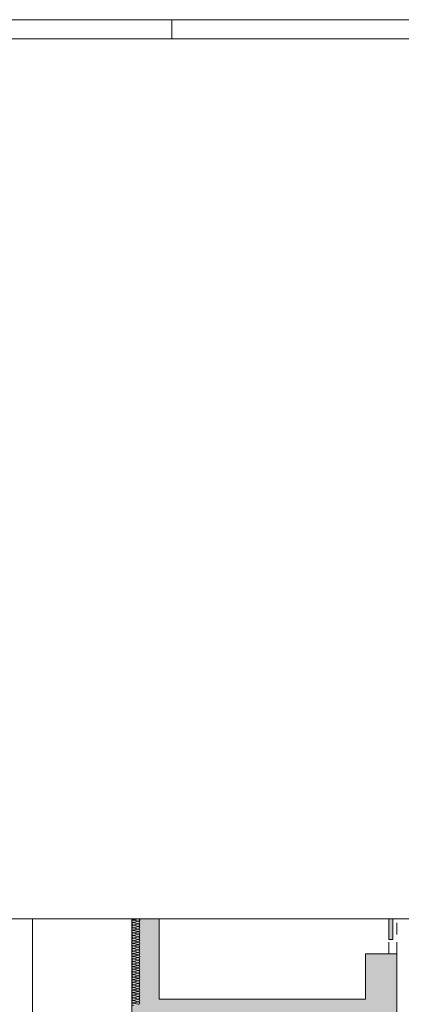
# Paper-space layout 'A-29. RZUT - PIĘTRO -1' of a CAD drawing. Header units: millimetres. Extents: x 0 to 950, y 0 to 750.
# Tile 20 of 28: x 191 to 289, y 497 to 750. Entities that reach past the tile are written whole.
import ezdxf
from ezdxf.xclip import XClip

# ---------------------------------------------------------------- set-up
doc = ezdxf.new("R2010")
doc.units = ezdxf.units.MM
doc.header["$MEASUREMENT"] = 0
doc.header["$XCLIPFRAME"] = 0
doc.linetypes.add('Przer. długie kreski', pattern=[2.5, 1.5, -1])
doc.linetypes.add('PRZERYWANA_DU_A', pattern=[550, 350.0000000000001, -199.9999999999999])
for name, color, linetype, lineweight in [('0_Nr_pióra__2', 8, 'Continuous', 13), ('A_Arkusz_Nr_pióra__1', 7, 'Continuous', 20), ('A_winda_Nr_pióra__1', 7, 'Continuous', 20), ('A_ściany_Nr_pióra__1', 7, 'Continuous', 20), ('Drzwi Archicad_Nr_pióra__1', 7, 'Continuous', 20)]:
    doc.layers.add(name, color=color, linetype=linetype, lineweight=lineweight)
for name, color, linetype, lineweight, true_color in [('A_Arkusz_Nr_pióra__237', 7, 'Continuous', 5, 0x343434), ('A_sanitarne_Nr_pióra__8', 7, 'Continuous', 13, 0x4c4c4c), ('A_STAN FAKTYCZNY_Nr_pióra__10', 7, 'Continuous', 13, 0x4b4b4b)]:
    doc.layers.add(name, color=color, linetype=linetype, lineweight=lineweight, true_color=true_color)
for name, color, linetype in [('A_podrys', 7, 'Continuous'), ('A_winda', 7, 'Continuous'), ('A_ściany', 7, 'Continuous')]:
    doc.layers.add(name, color=color, linetype=linetype)

# ---------------------------------------------------------------- blocks, each defined once
blk = doc.blocks.new('Rysunek_2_2', base_point=(-3203.210673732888, -656.7228348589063))
at = {"layer": 'A_winda', "linetype": 'Continuous', "lineweight": 0, "true_color": 0xfdfdfd}
blk.add_hatch(color=7, dxfattribs=at).paths.add_polyline_path([(286.7625455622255, 519.0468311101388), (285.7625489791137, 519.0468311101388), (285.7625489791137, 513.6617208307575), (286.7625455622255, 513.6617208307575)])
at = {"layer": 'A_ściany', "linetype": 'Continuous', "lineweight": 0, "true_color": 0x000000}
for points in [[(219.7625497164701, 519.0468323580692), (219.7625497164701, 477.3805965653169), (226.7625476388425, 484.3805944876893), (226.7625476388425, 519.0468323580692)], [(279.7625481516, 477.3805789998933), (287.7625471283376, 477.3805762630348), (287.7625471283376, 509.9805955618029), (279.7625481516, 509.9805955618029)], [(226.7625481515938, 493.3805965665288), (279.7625481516, 493.3805965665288), (279.7625481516, 498.3805965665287), (226.7625481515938, 498.3805965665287)]]:
    blk.add_hatch(color=18, dxfattribs=at).paths.add_polyline_path(points)
at = {"layer": '0_Nr_pióra__2', "color": 8, "linetype": 'PRZERYWANA_DU_A', "lineweight": 13, "ltscale": 2, "flags": 128}
blk.add_lwpolyline([(365.1719941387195, 519.0468333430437), (51.04157373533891, 519.0468333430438)], dxfattribs=at)
at = {"layer": 'A_sanitarne_Nr_pióra__8', "color": 251, "linetype": 'PRZERYWANA_DU_A', "lineweight": 13, "ltscale": 2, "true_color": 0x4c4c4c}
blk.add_line((194.2624660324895, 451.8805457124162), (194.2624660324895, 519.0468311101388), dxfattribs=at)
at = {"layer": 'A_STAN FAKTYCZNY_Nr_pióra__10', "color": 251, "linetype": 'Continuous', "lineweight": 13, "ltscale": 2, "true_color": 0x4b4b4b}
for p, q in [((221.3433954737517, 519.0355828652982), (220.1824004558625, 518.7249088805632)), ((221.3433954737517, 518.3915741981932), (220.1824004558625, 518.7022481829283)), ((221.3433954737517, 518.3689135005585), (220.1824004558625, 518.0582395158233)), ((221.3433954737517, 517.7249048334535), (220.1824004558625, 518.0355862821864)), ((221.3433954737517, 517.7022515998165), (220.1824004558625, 517.3915776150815)), ((221.3433954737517, 517.0582429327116), (220.1824004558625, 517.3689169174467)), ((221.3433954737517, 517.0355822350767), (220.1824004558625, 516.7249082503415)), ((221.3433954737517, 516.3915735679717), (220.1824004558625, 516.7022475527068)), ((221.3433954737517, 516.3689203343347), (220.1824004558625, 516.0582388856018)), ((221.3433954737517, 515.7249116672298), (220.1824004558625, 516.0355856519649)), ((221.3433954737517, 515.7022509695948), (220.1824004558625, 515.3915769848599)), ((221.3433954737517, 515.0582423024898), (220.1824004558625, 515.368916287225)), ((221.3433954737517, 515.0355816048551), (220.1824004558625, 514.7249076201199)), ((221.3433954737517, 514.391580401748), (220.1824004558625, 514.702254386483)), ((221.3433954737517, 514.3689197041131), (220.1824004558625, 514.0582457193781)), ((221.3433954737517, 513.7249110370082), (220.1824004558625, 514.0355850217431)), ((221.3433954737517, 513.7022503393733), (220.1824004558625, 513.3915763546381)), ((221.3433954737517, 513.0582416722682), (220.1824004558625, 513.3689156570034)), ((221.3433954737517, 513.0355884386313), (220.1824004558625, 512.7249144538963)), ((221.3433954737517, 512.3915797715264), (220.1824004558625, 512.7022537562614)), ((221.3433954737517, 512.3689190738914), (220.1824004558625, 512.0582450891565)), ((221.3433954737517, 511.7249104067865), (220.1824004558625, 512.0355843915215)), ((221.3433954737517, 511.7022497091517), (220.1824004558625, 511.3915757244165)), ((221.3433954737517, 511.0582485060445), (220.1824004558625, 511.3689224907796)), ((221.3433954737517, 511.0355878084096), (220.1824004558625, 510.7249138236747)), ((221.3433954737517, 510.3915791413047), (220.1824004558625, 510.7022531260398)), ((221.3433954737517, 510.3689184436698), (220.1824004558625, 510.0582444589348)), ((221.3433954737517, 509.7249097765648), (220.1824004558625, 510.0355837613)), ((221.3433954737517, 509.7022565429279), (220.1824004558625, 509.3915825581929)), ((221.3433954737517, 509.058247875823), (220.1824004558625, 509.3689218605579)), ((221.3433954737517, 509.035587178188), (220.1824004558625, 508.724913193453)), ((221.3433954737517, 508.3915785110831), (220.1824004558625, 508.7022524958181)), ((221.3433954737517, 508.3689178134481), (220.1824004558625, 508.0582438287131)), ((221.3433954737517, 507.7249166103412), (220.1824004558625, 508.0355905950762)), ((221.3433954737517, 507.7022559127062), (220.1824004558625, 507.3915819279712)), ((221.3433954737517, 507.0582472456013), (220.1824004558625, 507.3689212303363)), ((221.3433954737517, 507.0355865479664), (220.1824004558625, 506.7249125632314)), ((221.3433954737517, 506.3915778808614), (220.1824004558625, 506.7022518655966)), ((221.3433954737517, 506.3689246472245), (220.1824004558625, 506.0582506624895)), ((221.3433954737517, 505.7249159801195), (220.1824004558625, 506.0355899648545)), ((221.3433954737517, 505.7022552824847), (220.1824004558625, 505.3915812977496)), ((221.3433954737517, 505.0582466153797), (220.1824004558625, 505.3689206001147)), ((221.3433954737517, 505.0355859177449), (220.1824004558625, 504.7249119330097)), ((221.3433954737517, 504.3915847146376), (220.1824004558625, 504.7022586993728)), ((221.3433954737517, 504.3689240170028), (220.1824004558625, 504.0582500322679)), ((221.3433954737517, 503.7249153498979), (220.1824004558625, 504.0355893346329)), ((221.3433954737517, 503.702254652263), (220.1824004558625, 503.391580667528)), ((221.3433954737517, 503.058245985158), (220.1824004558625, 503.368927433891)), ((221.3433954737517, 503.0355927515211), (220.1824004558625, 502.7249187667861)), ((221.3433954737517, 502.3915840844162), (220.1824004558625, 502.7022580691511)), ((221.3433954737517, 502.3689233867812), (220.1824004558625, 502.0582494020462)), ((221.3433954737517, 501.7249147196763), (220.1824004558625, 502.0355887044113)), ((221.3433954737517, 501.7022614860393), (220.1824004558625, 501.3915800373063)), ((221.3433954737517, 501.0582528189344), (220.1824004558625, 501.3689268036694)), ((221.3433954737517, 501.0355921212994), (220.1824004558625, 500.7249181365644)), ((221.3433954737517, 500.3915834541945), (220.1824004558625, 500.7022574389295)), ((221.3433954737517, 500.3689227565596), (220.1824004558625, 500.0582487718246)), ((221.3433954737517, 499.7249140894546), (220.1824004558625, 500.0355955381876)), ((221.3433954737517, 499.7022608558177), (220.1824004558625, 499.3915868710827)), ((221.3433954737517, 499.0582521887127), (220.1824004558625, 499.3689261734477)), ((221.3433954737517, 499.0355914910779), (220.1824004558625, 498.7249175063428)), ((221.3433954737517, 498.3915828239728), (220.1824004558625, 498.7022568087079)), ((221.3433954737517, 498.3689295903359), (220.1824004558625, 498.0582481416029)), ((221.3433954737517, 497.7249209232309), (220.1824004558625, 498.035594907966)), ((221.3433954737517, 497.702260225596), (220.1824004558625, 497.391586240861)), ((221.3433954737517, 497.0582515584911), (220.1824004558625, 497.3689255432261))]:
    blk.add_line(p, q, dxfattribs=at)
for centre, radius, start, end in [((220.0962313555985, 519.0469117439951), 0.3333331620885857, 180.0134761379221, 284.9808971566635), ((220.0962313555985, 518.3802454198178), 0.3333331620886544, 75.01910284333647, 284.9808971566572), ((221.4295640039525, 518.7135785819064), 0.3333331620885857, 255.0191028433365, 90), ((221.4295640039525, 518.7135785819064), 0.3333331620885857, 90, 104.9808971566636), ((220.0962313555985, 517.7135790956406), 0.3333331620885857, 75.01910284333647, 284.9808971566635), ((220.0962313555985, 517.0469127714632), 0.3333331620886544, 75.0191028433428, 284.9808971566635), ((220.0962313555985, 516.380246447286), 0.3333331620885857, 75.01910284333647, 284.9808971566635), ((220.0962313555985, 515.7135801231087), 0.3333331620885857, 75.01910284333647, 284.9808971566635), ((221.4295640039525, 518.0469122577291), 0.3333331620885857, 255.0191028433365, 104.9808971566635), ((221.4295640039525, 517.3802459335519), 0.3333331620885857, 255.0191028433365, 104.9808971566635), ((221.4295640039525, 516.7135796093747), 0.3333331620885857, 255.0191028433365, 104.9808971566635), ((221.4295640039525, 516.0469132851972), 0.3333331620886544, 255.0191028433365, 104.9808971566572), ((220.0962313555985, 515.0469137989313), 0.3333331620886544, 75.0191028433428, 284.9808971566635), ((220.0962313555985, 514.3802474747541), 0.3333331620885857, 75.01910284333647, 284.9808971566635), ((220.0962313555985, 513.7135811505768), 0.3333331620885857, 75.01910284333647, 284.9808971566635), ((221.4295640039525, 515.38024696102), 0.3333331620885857, 255.0191028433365, 104.9808971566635), ((221.4295640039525, 514.7135806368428), 0.3333331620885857, 255.0191028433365, 104.9808971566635), ((221.4295640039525, 514.0469143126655), 0.3333331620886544, 255.0191028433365, 104.9808971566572), ((221.4295640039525, 513.3802479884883), 0.3333331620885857, 255.0191028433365, 104.9808971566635), ((220.0962313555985, 513.0469148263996), 0.3333331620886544, 75.0191028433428, 284.9808971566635), ((220.0962313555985, 512.3802485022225), 0.3333331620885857, 75.01910284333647, 284.9808971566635), ((220.0962313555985, 511.7135821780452), 0.3333331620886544, 75.01910284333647, 284.9808971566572), ((220.0962313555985, 511.0469158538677), 0.3333331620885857, 75.01910284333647, 284.9808971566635), ((221.4295640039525, 512.7135816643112), 0.3333331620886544, 255.0191028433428, 104.9808971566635), ((221.4295640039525, 512.0469153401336), 0.3333331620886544, 255.0191028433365, 104.9808971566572), ((221.4295640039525, 511.3802490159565), 0.3333331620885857, 255.0191028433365, 104.9808971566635), ((221.4295640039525, 510.7135826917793), 0.3333331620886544, 255.0191028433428, 104.9808971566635), ((220.0962313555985, 510.3802495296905), 0.3333331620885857, 75.01910284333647, 284.9808971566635), ((220.0962313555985, 509.7135832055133), 0.3333331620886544, 75.01910284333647, 284.9808971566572), ((220.0962313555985, 509.0469168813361), 0.3333331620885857, 75.01910284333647, 284.9808971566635), ((220.0962313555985, 508.3802505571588), 0.3333331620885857, 75.01910284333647, 284.9808971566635), ((221.4295640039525, 510.046916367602), 0.3333331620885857, 255.0191028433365, 104.9808971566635), ((221.4295640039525, 509.3802500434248), 0.3333331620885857, 255.0191028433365, 104.9808971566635), ((221.4295640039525, 508.7135837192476), 0.3333331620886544, 255.0191028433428, 104.9808971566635), ((220.0962313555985, 507.7135842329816), 0.3333331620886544, 75.01910284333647, 284.9808971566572), ((220.0962313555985, 507.0469179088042), 0.3333331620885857, 75.01910284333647, 284.9808971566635), ((220.0962313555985, 506.380251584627), 0.3333331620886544, 75.0191028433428, 284.9808971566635), ((220.0962313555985, 505.7135852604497), 0.3333331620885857, 75.01910284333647, 284.9808971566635), ((221.4295640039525, 508.0469173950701), 0.3333331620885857, 255.0191028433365, 104.9808971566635), ((221.4295640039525, 507.3802510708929), 0.3333331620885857, 255.0191028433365, 104.9808971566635), ((221.4295640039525, 506.7135847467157), 0.3333331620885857, 255.0191028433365, 104.9808971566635), ((221.4295640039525, 506.0469184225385), 0.3333331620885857, 255.0191028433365, 104.9808971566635), ((220.0962313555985, 505.0469189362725), 0.3333331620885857, 75.01910284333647, 284.9808971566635), ((220.0962313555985, 504.3802526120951), 0.3333331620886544, 75.0191028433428, 284.9808971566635), ((220.0962313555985, 503.7135862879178), 0.3333331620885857, 75.01910284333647, 284.9808971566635), ((220.0962313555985, 503.0469199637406), 0.3333331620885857, 75.01910284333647, 284.9808971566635), ((221.4295640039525, 505.380252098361), 0.3333331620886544, 255.0191028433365, 104.9808971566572), ((221.4295640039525, 504.7135857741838), 0.3333331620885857, 255.0191028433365, 104.9808971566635), ((221.4295640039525, 504.0469194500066), 0.3333331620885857, 255.0191028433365, 104.9808971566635), ((221.4295640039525, 503.3802531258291), 0.3333331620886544, 255.0191028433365, 104.9808971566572), ((220.0962313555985, 502.3802536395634), 0.3333331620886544, 75.0191028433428, 284.9808971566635), ((220.0962313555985, 501.7135873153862), 0.3333331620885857, 75.01910284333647, 284.9808971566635), ((220.0962313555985, 501.0469209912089), 0.3333331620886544, 75.01910284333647, 284.9808971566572), ((221.4295640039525, 502.7135868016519), 0.3333331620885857, 255.0191028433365, 104.9808971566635), ((221.4295640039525, 502.0469204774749), 0.3333331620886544, 255.0191028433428, 104.9808971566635), ((221.4295640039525, 501.3802541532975), 0.3333331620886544, 255.0191028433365, 104.9808971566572), ((221.4295640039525, 500.7135878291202), 0.3333331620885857, 255.0191028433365, 104.9808971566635), ((220.0962313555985, 500.3802546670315), 0.3333331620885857, 75.01910284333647, 284.9808971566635), ((220.0962313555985, 499.7135883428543), 0.3333331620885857, 75.01910284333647, 284.9808971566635), ((220.0962313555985, 499.046922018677), 0.3333331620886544, 75.01910284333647, 284.9808971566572), ((220.0962313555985, 498.3802556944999), 0.3333331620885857, 75.01910284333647, 284.9808971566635), ((221.4295640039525, 500.046921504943), 0.3333331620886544, 255.0191028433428, 104.9808971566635), ((221.4295640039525, 499.3802551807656), 0.3333331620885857, 255.0191028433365, 104.9808971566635), ((221.4295640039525, 498.7135888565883), 0.3333331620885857, 255.0191028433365, 104.9808971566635), ((221.4295640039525, 498.0469225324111), 0.3333331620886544, 255.0191028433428, 104.9808971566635), ((220.0962313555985, 497.7135893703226), 0.3333331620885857, 75.01910284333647, 284.9808971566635), ((220.0962313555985, 497.0469230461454), 0.3333331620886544, 75.01910284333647, 284.9808971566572), ((221.4295640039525, 497.3802562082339), 0.3333331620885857, 255.0191028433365, 104.9808971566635)]:
    blk.add_arc(centre, radius, start, end, dxfattribs=at)
at = {"layer": 'A_winda_Nr_pióra__1', "color": 7, "linetype": 'Przer. długie kreski', "lineweight": 20, "ltscale": 2}
for p, q in [((285.7625489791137, 509.9805964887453), (285.7625489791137, 519.0468311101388)), ((287.7625496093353, 509.9805964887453), (287.7625496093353, 519.0468311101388))]:
    blk.add_line(p, q, dxfattribs=at)
at = {"layer": 'A_winda_Nr_pióra__1', "color": 7, "linetype": 'Continuous', "lineweight": 20, "ltscale": 2, "flags": 128}
blk.add_lwpolyline([(286.7625481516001, 519.0468333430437), (286.7625481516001, 513.661721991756), (285.7625481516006, 513.661721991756), (285.7625481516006, 519.0468333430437)], dxfattribs=at)
at = {"layer": 'A_ściany_Nr_pióra__1', "color": 7, "linetype": 'Continuous', "lineweight": 20, "ltscale": 2}
for p, q in [((219.7625505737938, 477.3805780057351), (219.7626693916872, 519.0468323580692)), ((279.7625470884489, 509.9805964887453), (287.7625496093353, 509.9805964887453))]:
    blk.add_line(p, q, dxfattribs=at)
at = {"layer": 'A_ściany_Nr_pióra__1', "color": 7, "linetype": 'Continuous', "lineweight": 20, "ltscale": 2, "flags": 128}
for points in [[(219.7625481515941, 519.0468333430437), (219.7625481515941, 477.3805965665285)], [(226.7625481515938, 498.3805965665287), (226.7625481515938, 519.0468333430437)], [(279.7625481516, 509.9805959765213), (279.7625481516, 498.3805965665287)], [(287.7625481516, 476.3805948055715), (287.7625481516, 509.9805959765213)], [(279.7625481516, 498.3805965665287), (226.7625481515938, 498.3805965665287)]]:
    blk.add_lwpolyline(points, dxfattribs=at)
at = {"layer": 'Drzwi Archicad_Nr_pióra__1', "color": 7, "linetype": 'Continuous', "lineweight": 20, "ltscale": 2}
blk.add_line((279.7625470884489, 509.9805964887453), (287.7625496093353, 509.9805964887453), dxfattribs=at)

psp = doc.layouts.new('A-29. RZUT - PIĘTRO -1')

# ---------------------------------------------------------------- linework, layer by layer
at = {"layer": 'A_Arkusz_Nr_pióra__1', "color": 7, "linetype": 'Continuous', "lineweight": 20}
psp.add_line((945.0999999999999, 745.1000000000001), (29.90003742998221, 745.1000000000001), dxfattribs=at)
at = {"layer": 'A_Arkusz_Nr_pióra__1', "color": 7, "linetype": 'Continuous', "lineweight": 20, "flags": 128}
psp.add_lwpolyline([(-5.551115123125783e-14, 750.0000000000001), (949.9999999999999, 750), (950, 0), (5.551115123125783e-14, 5.551115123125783e-14)], close=True, dxfattribs=at)
at = {"layer": 'A_Arkusz_Nr_pióra__237', "color": 250, "linetype": 'Continuous', "lineweight": 5, "true_color": 0x343434}
psp.add_line((230.0000000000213, 745.1000000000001), (230.0000000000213, 750.0000000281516), dxfattribs=at)

# ---------------------------------------------------------------- block references
at = {"layer": 'A_podrys', "color": 37, "linetype": 'Continuous', "lineweight": 5, "true_color": 0x656532}
ref = psp.add_blockref('Rysunek_2_2', (-3203.210673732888, -656.7228348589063), dxfattribs=at)
XClip(ref).set_block_clipping_path([(34.27205163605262, 101.4268333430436), (535.1719941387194, 519.0468333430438)])

doc.saveas('drawing.dxf')
